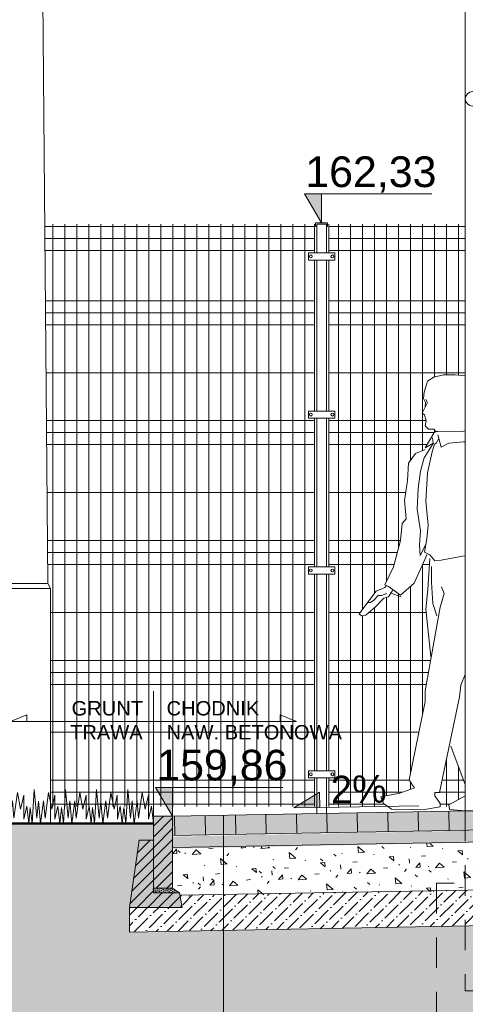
# Model space of a CAD drawing. Header units: millimetres. Extents: x 1962 to 3194, y -795 to -219.
# Tile 207 of 256: x 2598.47 to 2600.32, y -476.7 to -472.59. Entities that reach past the tile are written whole.
import ezdxf

# ---------------------------------------------------------------- set-up
doc = ezdxf.new("R2010")
doc.units = ezdxf.units.MM
doc.linetypes.add('HIDDEN', pattern=[9.524999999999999, 6.35, -3.175])
for name, color, linetype, lineweight in [('A_elewacje kolorystyka', 252, 'Continuous', 9), ('A_flagi przekrojowe', 92, 'Continuous', 9), ('A_hatch nawierzchnia', 253, 'Continuous', 9), ('A_hatch przekroje', 125, 'Continuous', 9), ('A_hidden', 137, 'HIDDEN', 9), ('A_koty wysokośc.', 53, 'Continuous', 9), ('A_latarnie', 22, 'Continuous', 9), ('A_ludzie', 53, 'Continuous', 9), ('A_ogrodzenie 2_4m', 45, 'Continuous', 9), ('A_przekrojowe', 42, 'Continuous', 9), ('A_widok', 142, 'Continuous', 9)]:
    doc.layers.add(name, color=color, linetype=linetype, lineweight=lineweight)
doc.styles.get("Standard").update_dxf_attribs({"font": 'arial.ttf'})
pattern_1 = [(45.00000000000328, (-128.0692767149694, 0.6100000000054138), (-0.02245064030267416, 0.02245064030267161), [])]

# ---------------------------------------------------------------- blocks, each defined once
blk = doc.blocks.new('zw$498B')
at = {"layer": 'A_latarnie'}
for p, q in [((0.08000000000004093, 0.9999999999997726), (0.04999999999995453, 4.5)), ((-0.08000000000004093, 1.000000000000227), (0.07999999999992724, 1.000000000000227)), ((0.08000000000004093, 0.9999999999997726), (0.0900000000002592, 0.9799999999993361)), ((-0.09000000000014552, 0.9799999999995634), (0.09000000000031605, 0.9799999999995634)), ((0.0900000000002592, 0.9799999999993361), (0.0900000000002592, -2.273736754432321e-13)), ((-0.08999999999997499, 0), (0.0900000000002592, 0))]:
    blk.add_line(p, q, dxfattribs=at)
blk = doc.blocks.new('zw$CA91')
at = {"layer": 'A_koty wysokośc.'}
h = blk.add_hatch(color=256, dxfattribs=at)
h.dxf.hatch_style = 1
h.paths.add_polyline_path([(-0.4476400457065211, 0.7528491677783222), (0, -1.13686837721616e-13), (0, 0.7528491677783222)])
blk.add_lwpolyline([(2.873696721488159, 0.7528491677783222), (-0.4476400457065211, 0.7528491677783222), (0, -1.13686837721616e-13), (0, 0.7528491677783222)], dxfattribs=at)
blk = doc.blocks.new('zw$572')
at = {"layer": 'A_koty wysokośc.'}
h = blk.add_hatch(color=256, dxfattribs=at)
h.dxf.hatch_style = 1
h.paths.add_polyline_path([(0.120455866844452, 0.07162240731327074), (5.684341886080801e-14, 0), (0.120455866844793, 2.273736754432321e-13)])
blk.add_line((0.120455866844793, 0), (0.5784937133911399, -1.13686837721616e-12), dxfattribs=at)
blk.add_lwpolyline([(0.1204558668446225, -2.273736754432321e-13), (0.1204558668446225, 0.07162240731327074), (5.684341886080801e-14, 0), (0.120455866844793, 0)], close=True, dxfattribs=at)
blk = doc.blocks.new('zw$5246')
at = {"layer": 'A_ogrodzenie 2_4m'}
blk.add_lwpolyline([(-0.09500000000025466, 0.01500000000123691), (0.01500000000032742, 0.01500000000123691), (0.01500000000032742, -0.01499999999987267), (-0.09500000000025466, -0.01499999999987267), (-0.09500000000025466, 0.01500000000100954)], dxfattribs=at)
for centre in [(-0.08500000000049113, 6.821210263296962e-13), (0.004999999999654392, -2.273736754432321e-13)]:
    blk.add_circle(centre, 0.006000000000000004, dxfattribs=at)
blk = doc.blocks.new('zw$607D')
at = {"layer": 'A_hatch nawierzchnia'}
h = blk.add_hatch(color=253, dxfattribs=at)
h.dxf.hatch_style = 2
h.paths.add_polyline_path([(-127.969276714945, 0.2999999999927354), (-125.7292767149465, 0.3399999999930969), (-125.7292767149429, 0.2599680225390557), (-127.9692767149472, 0.2199676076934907)])
at = {"layer": 'A_hatch przekroje'}
h = blk.add_hatch(dxfattribs=at)
h.set_pattern_fill('EARTH2', color=256, scale=0.02999999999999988, angle=69.9781941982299, style=2)
h.set_pattern_definition([(224.9999999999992, (-78.46927671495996, 4.508262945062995), (1.110223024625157e-16, -1.077630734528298), [0.3428999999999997, -0.4190999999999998]), (224.9999999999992, (-78.22680979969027, 4.265796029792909), (1.110223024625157e-16, -1.077630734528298), [0.3428999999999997, -0.4190999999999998]), (224.9999999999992, (-78.28607949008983, 4.325065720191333), (1.110223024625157e-16, -1.077630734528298), [0.3505199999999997, -0.4114799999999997]), (224.9999999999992, (-78.3453491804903, 4.3843354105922), (1.110223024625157e-16, -1.077630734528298), [0.3505199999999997, -0.4114799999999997]), (224.9999999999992, (-78.4046188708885, 4.44360510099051), (1.110223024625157e-16, -1.077630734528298), [0.3505199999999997, -0.4114799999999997]), (224.9999999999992, (-78.40461887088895, 4.982420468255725), (1.110223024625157e-16, -1.077630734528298), [0.3428999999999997, -0.4190999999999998]), (224.9999999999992, (-78.3453491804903, 4.923150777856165), (1.110223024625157e-16, -1.077630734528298), [0.3428999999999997, -0.4190999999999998]), (224.9999999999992, (-78.28607949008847, 4.863881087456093), (1.110223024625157e-16, -1.077630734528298), [0.3428999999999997, -0.4190999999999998]), (224.9999999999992, (-78.22680979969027, 4.804611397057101), (1.110223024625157e-16, -1.077630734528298), [0.3428999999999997, -0.4190999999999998]), (224.9999999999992, (-78.46927671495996, 5.047078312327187), (1.110223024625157e-16, -1.077630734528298), [0.3428999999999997, -0.4190999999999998]), (314.9999999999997, (-78.98653946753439, 4.529815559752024), (1.077630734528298, 0), [0.3428999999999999, -0.4191]), (314.9999999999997, (-78.7386843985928, 4.777670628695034), (1.077630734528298, 0), [0.3428999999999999, -0.4191]), (314.9999999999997, (-78.80334224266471, 4.713012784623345), (1.077630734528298, 0), [0.3428999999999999, -0.4191]), (314.9999999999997, (-78.862611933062, 4.653743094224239), (1.077630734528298, 0), [0.3428999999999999, -0.4191]), (314.9999999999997, (-78.92188162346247, 4.594473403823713), (1.077630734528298, 0), [0.3428999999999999, -0.4191]), (314.9999999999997, (-78.38306625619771, 4.594473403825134), (1.077630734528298, 0), [0.3505199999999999, -0.4114799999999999]), (314.9999999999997, (-78.32379656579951, 4.653743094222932), (1.077630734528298, 0), [0.3505199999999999, -0.4114799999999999]), (314.9999999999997, (-78.2645268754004, 4.713012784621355), (1.077630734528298, 0), [0.3505199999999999, -0.4114799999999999]), (314.9999999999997, (-78.19986903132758, 4.777670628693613), (1.077630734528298, 0), [0.3428999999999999, -0.4191]), (314.9999999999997, (-78.44233594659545, 4.535203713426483), (1.077630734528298, 0), [0.3428999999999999, -0.4191])])
h.paths.add_polyline_path([(-131.3806031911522, -0.9503398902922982), (-128.5486303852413, -0.9503398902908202), (-128.1694891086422, -0.6712804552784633), (-127.4013190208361, -0.6605755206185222), (-127.1192767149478, -0.9285157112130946), (-126.319276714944, -0.9285157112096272), (-125.791423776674, -0.5400000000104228), (-24.02824062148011, -0.540000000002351), (-23.61927671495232, -0.9285157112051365), (-22.81927671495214, -0.9285157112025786), (-22.47386680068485, -0.6742835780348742), (-5.389276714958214, -1.010269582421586), (-4.884194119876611, -0.5000000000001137), (-0.6149270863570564, -0.5000000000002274), (-0.1200096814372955, -2.273736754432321e-13), (-5.989276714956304, -2.273736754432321e-13), (-5.989276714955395, 0.02000000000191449), (-6.069276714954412, 0.02000000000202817), (-6.06927671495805, -0.02999999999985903), (-6.269276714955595, -0.02999999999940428), (-6.269276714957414, -0.1100158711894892), (-6.069276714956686, -0.1100158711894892), (-6.06927671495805, -0.1600257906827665), (-6.069276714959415, -0.2799999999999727), (-6.097776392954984, -0.2994977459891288), (-6.109276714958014, -0.3600000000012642), (-5.88927671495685, -0.3599999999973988), (-5.889276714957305, -0.500339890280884), (-6.258472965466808, -0.5003398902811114), (-24.36927671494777, -0.1369117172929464), (-24.36927671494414, -0.0400000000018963), (-24.10927671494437, -0.04000000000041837), (-24.10927671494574, 0.08999999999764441), (-24.20927671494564, 0.2400000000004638), (-24.20927671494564, 0.3400000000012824), (-24.26927671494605, 0.3399999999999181), (-24.26927671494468, 0.2399999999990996), (-24.36927671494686, 0.08999999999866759), (-24.36927671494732, 0.04732694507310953), (-26.82546349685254, -0.004021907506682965), (-26.82546349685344, -0.264021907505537), (-27.08546349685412, -0.2640219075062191), (-27.08546349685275, -0.004021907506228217), (-30.31190922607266, 0.06342991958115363), (-33.53835495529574, -0.004021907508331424), (-33.53835495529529, -0.2640219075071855), (-33.79835495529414, -0.2640219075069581), (-33.79835495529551, -0.00402190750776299), (-35.9183549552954, 0.04029864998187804), (-38.03835495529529, -0.004021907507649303), (-38.03835495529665, -0.2640219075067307), (-38.29835495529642, -0.2640219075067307), (-38.29835495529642, -0.004021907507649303), (-40.41835495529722, 0.04029864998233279), (-42.53835495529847, -0.004021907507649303), (-42.53835495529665, -0.2640219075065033), (-42.79835495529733, -0.2640219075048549), (-42.79835495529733, -0.004021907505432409), (-44.91835495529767, 0.04029864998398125), (-47.03835495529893, -0.004021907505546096), (-47.03835495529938, -0.2640219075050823), (-47.29835495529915, -0.2640219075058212), (-47.29835495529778, -0.004021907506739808), (-49.41835495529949, 0.0402986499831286), (-51.53835495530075, -0.004021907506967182), (-51.53835495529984, -0.2640219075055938), (-51.79835495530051, -0.2640219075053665), (-51.79835495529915, -0.004021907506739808), (-53.9183549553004, 0.04029864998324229), (-56.03835495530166, -0.004021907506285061), (-56.03835495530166, -0.2640219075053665), (-56.29835495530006, -0.2640219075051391), (-56.29835495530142, -0.004021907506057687), (-58.41835495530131, 0.04029864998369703), (-60.53835495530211, -0.004021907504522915), (-60.53835495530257, -0.2640219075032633), (-60.79835495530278, -0.264021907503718), (-60.79835495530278, -0.004021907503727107), (-62.91835495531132, 0.04029864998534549), (-65.03835495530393, -0.004021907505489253), (-65.03835495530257, -0.264021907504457), (-65.29835495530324, -0.2640219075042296), (-65.29835495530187, -0.004021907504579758), (-67.41835495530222, 0.04029864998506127), (-69.53835495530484, -0.00402190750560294), (-69.53835495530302, -0.2640219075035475), (-69.79835495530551, -0.2640219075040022), (-69.79835495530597, -0.004021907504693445), (-71.9183549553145, 0.04029864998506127), (-74.03835495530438, -0.004021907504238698), (-74.0383549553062, -0.2640219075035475), (-74.29835495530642, -0.2640219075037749), (-74.29835495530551, -0.004021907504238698), (-76.4183549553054, 0.04029864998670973), (-78.53835495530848, -0.004021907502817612), (-78.5383549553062, -0.2640219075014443), (-78.79835495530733, -0.2640219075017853), (-78.7983549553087, -0.004021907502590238), (-80.91835495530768, 0.04029864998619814), (-83.03835495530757, -0.004021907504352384), (-83.03835495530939, -0.2640219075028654), (-83.2983549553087, -0.2640219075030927), (-83.2983549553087, -0.004021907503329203), (-85.41835495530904, 0.0402986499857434), (-87.53835495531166, -0.00402190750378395), (-87.53835495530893, -0.2640219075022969), (-87.79835495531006, -0.2640219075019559), (-87.79835495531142, -0.004021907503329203), (-89.91835495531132, 0.04029864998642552), (-92.0383549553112, -0.004021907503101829), (-92.03835495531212, -0.2640219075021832), (-92.2983549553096, -0.26402190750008), (-92.29835495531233, -0.00402190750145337), (-94.4183549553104, 0.04029864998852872), (-96.53835495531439, -0.004021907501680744), (-96.53835495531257, -0.2640219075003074), (-96.79835495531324, -0.2640219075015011), (-96.79835495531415, -0.004021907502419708), (-98.91835495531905, 0.04029864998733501), (-101.0383549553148, -0.004021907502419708), (-101.0383549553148, -0.2640219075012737), (-101.2983549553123, -0.2640219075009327), (-101.2983549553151, -0.004021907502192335), (-103.418354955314, 0.04029864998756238), (-105.5383549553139, -0.004021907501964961), (-105.5383549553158, -0.2640219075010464), (-105.7983549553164, -0.264021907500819), (-105.7983549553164, -0.004021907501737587), (-107.9183549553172, 0.04029864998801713), (-110.0383549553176, -0.004021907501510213), (-110.0383549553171, -0.2640219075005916), (-110.298354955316, -0.2640219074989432), (-110.2983549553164, -0.004021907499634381), (-112.4183549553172, 0.04029864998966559), (-114.5383549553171, -0.004021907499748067), (-114.5383549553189, -0.2640219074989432), (-114.7983549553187, -0.2640219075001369), (-114.7983549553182, -0.004021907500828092), (-116.9183549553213, 0.040298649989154), (-119.0383549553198, -0.004021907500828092), (-119.0383549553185, -0.2640219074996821), (-119.2983549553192, -0.2640219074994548), (-119.2983549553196, -0.004021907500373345), (-121.41835495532, 0.040298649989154), (-123.5383549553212, -0.004021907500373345), (-123.5383549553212, -0.2640219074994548), (-123.798354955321, -0.2640219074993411), (-123.7983549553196, -0.004021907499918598), (-125.5692767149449, 0.03300084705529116), (-125.5692767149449, 0.08999999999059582), (-125.6692767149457, 0.2399999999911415), (-125.6692767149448, 0.3399999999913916), (-125.7292767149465, 0.3399999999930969), (-125.7292767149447, 0.2399999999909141), (-125.829276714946, 0.08999999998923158), (-125.8292767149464, 0.03843638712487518), (-125.8292767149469, -0.04000000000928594), (-125.5692767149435, -0.04000000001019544), (-125.5692767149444, -0.1369117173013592), (-128.1492767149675, -0.1829086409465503), (-128.1492767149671, -0.08000000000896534), (-127.9292767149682, -0.08000000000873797), (-127.9407770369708, -0.01949774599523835), (-127.96927671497, -7.44648787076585e-12), (-127.9692767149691, 0.2999999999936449), (-128.0492767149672, 0.2999999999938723), (-128.0492767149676, 0.2699999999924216), (-132.6492767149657, 0.2699999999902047)])
h.paths.add_polyline_path([(-128.1492767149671, -0.08000000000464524), (-128.1092767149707, 0.1999999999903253), (-128.0492767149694, 0.1999999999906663), (-128.0492767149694, -8.58335624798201e-12), (-128.0492767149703, -0.01949774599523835), (-127.9407770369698, -0.01949774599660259), (-127.9292767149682, -0.08000000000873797)], flags=16)
h = blk.add_hatch(dxfattribs=at)
h.set_pattern_fill('LINE', color=256, scale=0.03999999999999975, angle=66.02180580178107, style=2)
h.set_pattern_definition([(91.00000000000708, (13.51052468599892, -3.115186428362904), (0.1269806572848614, 0.002216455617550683), [])])
h.paths.add_polyline_path([(-127.969276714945, 0.2999999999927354), (-125.7292767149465, 0.3399999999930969), (-125.7292767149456, 0.2947696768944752), (-125.7292767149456, 0.2599680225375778), (-127.9692767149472, 0.2199676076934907)])
h = blk.add_hatch(dxfattribs=at)
h.set_pattern_fill('LINE', color=256, scale=0.009999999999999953, angle=339.978194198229, style=2)
h.set_pattern_definition(pattern_1)
h.paths.add_polyline_path([(-127.9692767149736, -7.673861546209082e-12), (-128.0492767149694, -8.58335624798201e-12), (-128.0492767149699, 0.1999999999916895), (-128.0492767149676, 0.279999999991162), (-128.0492767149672, 0.2999999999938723), (-127.9692767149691, 0.2999999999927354), (-127.9692767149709, 0.2499999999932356)])
h = blk.add_hatch(dxfattribs=at)
h.set_pattern_fill('CONC', color=256, scale=0.004999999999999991, angle=294.978194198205, style=2)
h.set_pattern_definition([(319.9563883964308, (13.55059573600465, -3.255033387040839), (-0.08170805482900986, -0.09722547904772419), [0, -0.126999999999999]), (319.9563883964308, (13.58016580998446, -3.22182154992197), (-0.08170805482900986, -0.09722547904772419), [0, -0.126999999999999]), (319.9563883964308, (13.53896022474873, -3.276774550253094), (-0.08170805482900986, -0.09722547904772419), [0, -0.126999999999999]), (341.7577883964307, (13.5137324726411, -3.204146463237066), (0.3733845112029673, -0.1478987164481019), [0.01367828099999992, -0.6702376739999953]), (103.086488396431, (13.52672334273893, -3.208428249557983), (0.1282603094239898, -0.4395751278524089), [0.006349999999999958, -0.6286499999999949]), (189.3550883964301, (13.52528556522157, -3.202243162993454), (0.9763756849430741, 0.1748124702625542), [0.01170876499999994, -1.159173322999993]), (113.391288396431, (13.50300612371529, -3.163612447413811), (-0.01551723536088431, 0.178933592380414), [0.002839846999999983, -0.2811407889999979]), (353.6464883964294, (13.501878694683, -3.161006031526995), (0.2761590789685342, -0.06619046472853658), [0.004579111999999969, -0.4533259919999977]), (211.52148839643, (13.50642962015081, -3.161512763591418), (-0.2606414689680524, -0.1127430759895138), [0.00401612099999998, -0.3975931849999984]), (94.95638839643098, (13.57340123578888, -3.206183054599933), (0.08170808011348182, 0.09722550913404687), [0.005388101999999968, -0.1742169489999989]), (319.9563883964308, (13.57293571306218, -3.200815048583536), (0.01551742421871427, -0.1789335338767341), [0.007619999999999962, -0.1193799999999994]), (184.9563883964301, (13.57876924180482, -3.205717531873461), (-0.09722550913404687, 0.08170808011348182), [0.005388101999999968, -0.1742169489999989]), (68.39128839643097, (13.50944102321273, -3.258602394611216), (-0.06619082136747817, -0.2761589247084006), [0.004016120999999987, -0.3975931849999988]), (319.9563883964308, (13.51092001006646, -3.254868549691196), (0.01551742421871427, -0.1789335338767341), [0.006349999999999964, -0.1206499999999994]), (176.826288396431, (13.51578128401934, -3.258953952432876), (-0.4550925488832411, 0.0506731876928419), [0.006349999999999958, -0.6286499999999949]), (106.266288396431, (13.45709443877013, -3.2162693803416), (0.1127427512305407, -0.2606416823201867), [0.00457911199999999, -0.453325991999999]), (338.3912883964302, (13.4558118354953, -3.211873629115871), (-0.2761589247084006, 0.06619082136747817), [0.008032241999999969, -0.3935770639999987]), (193.0864883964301, (13.46327952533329, -3.214831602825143), (0.4395751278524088, 0.1282603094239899), [0.006349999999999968, -0.6286499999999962]), (319.9563883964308, (13.48855814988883, -3.236075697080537), (-0.08170805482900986, -0.09722547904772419), [0, -0.126999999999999]), (319.9563883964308, (13.48355136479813, -3.188735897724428), (-0.08170805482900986, -0.09722547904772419), [0, -0.126999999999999]), (319.9563883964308, (13.54100647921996, -3.175640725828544), (-0.08170805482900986, -0.09722547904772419), [0, -0.126999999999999]), (319.9563883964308, (13.54192786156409, -3.227841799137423), (-0.08170805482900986, -0.09722547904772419), [0, -0.126999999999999]), (319.9563883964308, (13.49984210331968, -3.220674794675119), (-0.08170805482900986, -0.09722547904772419), [0, -0.126999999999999]), (319.9563883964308, (13.4760012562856, -3.205615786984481), (-0.08170805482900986, -0.09722547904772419), [0, -0.126999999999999]), (319.9563883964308, (13.48965403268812, -3.207135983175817), (-0.08170805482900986, -0.09722547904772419), [0, -0.126999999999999]), (319.9563883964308, (13.50537494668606, -3.180533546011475), (-0.08170805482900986, -0.09722547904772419), [0, -0.126999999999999]), (319.9563883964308, (13.4787725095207, -3.164812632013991), (-0.08170805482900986, -0.09722547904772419), [0, -0.126999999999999]), (319.9563883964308, (13.46095191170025, -3.187991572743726), (-0.08170805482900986, -0.09722547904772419), [0, -0.126999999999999]), (319.9563883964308, (13.4400593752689, -3.206929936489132), (-0.08170805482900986, -0.09722547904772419), [0, -0.126999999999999]), (319.9563883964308, (13.46693095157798, -3.236148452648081), (-0.08170805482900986, -0.09722547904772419), [0, -0.126999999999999]), (319.9563883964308, (13.48505223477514, -3.258013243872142), (-0.08170805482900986, -0.09722547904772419), [0, -0.126999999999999]), (319.9563883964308, (13.52234947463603, -3.282722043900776), (-0.08170805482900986, -0.09722547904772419), [0, -0.126999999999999]), (319.9563883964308, (13.52434485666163, -3.232972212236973), (-0.08170805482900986, -0.09722547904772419), [0, -0.126999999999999]), (319.9563883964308, (13.49991485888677, -3.242301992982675), (-0.08170805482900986, -0.09722547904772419), [0, -0.126999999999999]), (319.9563883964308, (13.54691276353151, -3.202170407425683), (-0.08170805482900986, -0.09722547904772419), [0, -0.126999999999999]), (319.9563883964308, (13.52183052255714, -3.172796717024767), (-0.08170805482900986, -0.09722547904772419), [0, -0.126999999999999]), (319.9563883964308, (13.56897393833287, -3.175919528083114), (-0.08170805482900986, -0.09722547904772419), [0, -0.126999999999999]), (319.9563883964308, (13.53198704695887, -3.154789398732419), (-0.08170805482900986, -0.09722547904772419), [0, -0.126999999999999]), (319.9563883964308, (13.50332613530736, -3.125726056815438), (-0.08170805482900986, -0.09722547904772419), [0, -0.126999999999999]), (319.9563883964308, (13.51907859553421, -3.130669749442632), (-0.08170805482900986, -0.09722547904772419), [0, -0.126999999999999]), (319.9563883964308, (13.50861172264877, -3.145098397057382), (-0.08170805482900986, -0.09722547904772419), [0, -0.126999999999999]), (319.9563883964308, (13.58682608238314, -3.184286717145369), (-0.08170805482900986, -0.09722547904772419), [0, -0.126999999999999]), (319.9563883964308, (13.56499283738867, -3.233954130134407), (-0.08170805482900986, -0.09722547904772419), [0, -0.126999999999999]), (319.9563883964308, (13.53561914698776, -3.2590363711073), (-0.08170805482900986, -0.09722547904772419), [0, -0.126999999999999]), (319.9563883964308, (13.54972522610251, -3.151448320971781), (-0.08170805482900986, -0.09722547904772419), [0, -0.126999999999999])])
h.paths.add_polyline_path([(-127.969276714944, 0.215018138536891), (-125.7292767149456, 0.2599680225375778), (-125.7292767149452, 0.2399999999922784), (-125.7495830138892, 0.2095405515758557), (-127.9692767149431, 0.1649981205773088)])
h = blk.add_hatch(dxfattribs=at)
h.set_pattern_fill('CONCRE', color=256, scale=0.007999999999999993, angle=294.9781941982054, style=2)
h.set_pattern_definition([(319.9563883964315, (13.51052468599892, -3.115186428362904), (0.02482787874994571, -0.2862936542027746), [0.02539999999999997, -0.1777999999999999]), (229.9563883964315, (13.51052468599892, -3.115186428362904), (-0.2862936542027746, -0.02482787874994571), [0.02539999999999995, -0.1777999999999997]), (184.9563883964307, (13.52996978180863, -3.1315280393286), (-0.1555607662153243, 0.1307328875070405), [0.0359210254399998, -0.2514471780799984]), (319.9563883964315, (13.45643253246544, -3.219030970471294), (0.02482787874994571, -0.2862936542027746), [0.02539999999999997, -0.1777999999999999]), (274.9563883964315, (13.47432588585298, -3.217479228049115), (-0.1307328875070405, -0.1555607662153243), [0.01796050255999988, -0.2694076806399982]), (184.9563883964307, (13.47432588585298, -3.217479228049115), (-0.1555607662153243, 0.1307328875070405), [0.0179605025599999, -0.2694076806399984]), (319.9563883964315, (13.48208459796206, -3.306945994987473), (0.02482787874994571, -0.2862936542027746), [0.03592102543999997, -0.1672789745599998]), (274.9563883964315, (13.48208459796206, -3.306945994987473), (-0.1307328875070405, -0.1555607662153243), [0.02539999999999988, -0.2619682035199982]), (184.9563883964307, (13.50958411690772, -3.330056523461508), (-0.1555607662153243, 0.1307328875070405), [0.02539999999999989, -0.2619682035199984]), (229.9563883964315, (13.58478949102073, -3.243955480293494), (-0.2862936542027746, -0.02482787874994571), [0.02539999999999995, -0.1777999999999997]), (274.9563883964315, (13.58478949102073, -3.243955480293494), (-0.1307328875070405, -0.1555607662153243), [0.01796050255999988, -0.2694076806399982]), (184.9563883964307, (13.58634123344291, -3.26184883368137), (-0.1555607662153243, 0.1307328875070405), [0.0179605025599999, -0.2694076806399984]), (319.9563883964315, (13.49728655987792, -3.170418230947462), (0.02482787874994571, -0.2862936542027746), [0.01269999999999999, -0.1701799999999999]), (319.9563883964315, (13.5812739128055, -3.307358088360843), (0.02482787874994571, -0.2862936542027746), [0.01269999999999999, -0.1701799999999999]), (229.9563883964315, (13.51631956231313, -3.285949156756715), (-0.2862936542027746, -0.02482787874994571), [0.01269999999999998, -0.1701799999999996]), (184.9563883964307, (13.60930190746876, -3.214787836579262), (-0.1555607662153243, 0.1307328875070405), [0.0179605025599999, -0.2694076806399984]), (184.9563883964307, (13.4513652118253, -3.264540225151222), (-0.1555607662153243, 0.1307328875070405), [0.0179605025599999, -0.2694076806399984]), (274.9563883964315, (13.54054706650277, -3.227510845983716), (-0.1307328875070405, -0.1555607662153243), [0.01796050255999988, -0.2694076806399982]), (229.9563883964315, (13.54765708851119, -3.179570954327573), (-0.2862936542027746, -0.02482787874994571), [0.003174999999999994, -0.2000249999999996]), (229.9563883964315, (13.49979606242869, -3.251326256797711), (-0.2862936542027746, -0.02482787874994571), [0.003174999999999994, -0.2000249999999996]), (229.9563883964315, (13.55024545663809, -3.339344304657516), (-0.2862936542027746, -0.02482787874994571), [0.003174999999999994, -0.2000249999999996]), (229.9563883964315, (13.62212794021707, -3.258745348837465), (-0.2862936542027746, -0.02482787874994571), [0.003174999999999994, -0.2000249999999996])])
h.paths.add_polyline_path([(-127.9692767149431, 0.1649981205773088), (-125.7495830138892, 0.2095405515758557), (-125.829276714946, 0.08999999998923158), (-125.8292767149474, 0.007901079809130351), (-127.969276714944, -0.03504214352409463)])
h = blk.add_hatch(dxfattribs=at)
h.set_pattern_fill('LINE', color=256, scale=0.009999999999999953, angle=339.978194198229, style=2)
h.set_pattern_definition(pattern_1)
h.paths.add_polyline_path([(-128.0492767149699, 0.1999999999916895), (-128.1092767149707, 0.1999999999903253), (-128.149276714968, -0.08000000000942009), (-127.9292767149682, -0.08000000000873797), (-127.9407770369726, -0.01949774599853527), (-128.0492767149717, -0.01949774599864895), (-128.0492767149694, -8.58335624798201e-12)])
h = blk.add_hatch(dxfattribs=at)
h.set_pattern_fill('ANSI36', color=256, scale=0.01, angle=24.97819419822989, style=2)
h.set_pattern_definition([(45.00000000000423, (-163.4490781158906, -3.115186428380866), (0.01683798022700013, 0.06173926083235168), [0.079375, -0.015875, 0, -0.015875])])
h.paths.add_polyline_path([(-128.1492767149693, -0.1829086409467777), (-125.5692767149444, -0.1369117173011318), (-125.5692767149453, -0.04000000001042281), (-125.8292767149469, -0.04000000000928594), (-125.829276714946, 0.007901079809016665), (-127.938882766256, -0.02946334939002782), (-127.9292767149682, -0.08000000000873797), (-128.1492767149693, -0.08000000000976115)])
h = blk.add_hatch(dxfattribs=at)
h.set_pattern_fill('DOTS', color=256, scale=0.004999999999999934, angle=339.9781941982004, style=2)
h.set_pattern_definition([(274.9563883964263, (-122.3692767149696, 0.4900000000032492), (-0.007564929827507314, -0.004639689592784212), [0, -0.007937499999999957])])
h.paths.add_polyline_path([(-127.9407770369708, -0.01949774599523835), (-128.0492767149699, -0.01949774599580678), (-128.0492767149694, -5.74118530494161e-12), (-127.9692767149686, -6.764366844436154e-12)])
at = {"layer": 'A_flagi przekrojowe'}
for p, q in [((-128.0492767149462, 0.2699999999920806), (-128.0492767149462, 0.8216193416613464)), ((-127.7570108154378, 0.3037904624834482), (-127.7570108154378, -3.796104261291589))]:
    blk.add_line(p, q, dxfattribs=at)
for points in [[(-128.0492767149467, 0.6948085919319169), (-128.6457436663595, 0.6948085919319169), (-128.5770285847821, 0.7227260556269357), (-128.5770285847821, 0.6948085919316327)], [(-128.0492767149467, 0.6948085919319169), (-127.4528097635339, 0.6948085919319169), (-127.52152484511, 0.7227260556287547), (-127.52152484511, 0.6948085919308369)]]:
    blk.add_lwpolyline(points, dxfattribs=at)
at = {"layer": 'A_hatch przekroje'}
blk.add_line((-126.689276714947, 0.3223214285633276), (-126.7492767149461, 0.3223214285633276), dxfattribs=at)
at = {"layer": 'A_hidden', "ltscale": 0.02}
blk.add_lwpolyline([(-126.7492767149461, 0.3223214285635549), (-126.7492767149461, -0.4285157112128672), (-126.689276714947, -0.4285157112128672), (-126.689276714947, 0.3223214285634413)], dxfattribs=at)
blk.add_lwpolyline([(-126.869276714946, -0.6785157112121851), (-126.5692767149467, -0.6785157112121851), (-126.5692767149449, 0.02148428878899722), (-126.8692767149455, 0.02148428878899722)], close=True, dxfattribs=at)
at = {"layer": 'A_ludzie', "linetype": 'ByBlock'}
for p, q in [((-126.8806086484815, 2.131552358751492), (-126.8398970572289, 2.141123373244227)), ((-126.8398970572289, 2.141123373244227), (-126.7920010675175, 2.141123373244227)), ((-126.7920010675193, 2.141123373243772), (-126.7492767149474, 2.137242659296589)), ((-126.921320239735, 2.069340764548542), (-126.9069514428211, 2.114803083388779)), ((-126.9069514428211, 2.114803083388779), (-126.8806086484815, 2.131552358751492)), ((-126.92371503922, 2.043020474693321), (-126.921320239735, 2.069340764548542)), ((-126.928504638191, 1.980808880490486), (-126.9069514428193, 2.026271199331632)), ((-126.9151192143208, 2.02542737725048), (-126.92371503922, 2.043020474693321)), ((-126.9165306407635, 2.00952192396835), (-126.9151192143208, 2.02542737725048)), ((-126.9069514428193, 2.026271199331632), (-126.914135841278, 2.038234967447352)), ((-126.9189254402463, 1.973630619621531), (-126.928504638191, 1.980808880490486)), ((-126.9117410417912, 1.94970308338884), (-126.9189254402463, 1.973630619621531)), ((-126.9165306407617, 1.928168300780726), (-126.9117410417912, 1.94970308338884)), ((-126.9021618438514, 1.913811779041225), (-126.9165306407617, 1.928168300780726)), ((-126.8806086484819, 1.897062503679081), (-126.916530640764, 1.837243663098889)), ((-126.8806086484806, 1.913811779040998), (-126.9021618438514, 1.913811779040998)), ((-126.8710294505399, 1.901848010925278), (-126.8806086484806, 1.913811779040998)), ((-126.8638450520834, 1.904240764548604), (-126.868634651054, 1.904240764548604)), ((-126.8207386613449, 1.906633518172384), (-126.8638450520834, 1.904240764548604)), ((-126.8590554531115, 1.875527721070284), (-126.8633268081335, 1.891243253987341)), ((-126.7632634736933, 1.904240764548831), (-126.8207386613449, 1.906633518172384)), ((-126.7492767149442, 1.907035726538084), (-126.7632634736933, 1.904240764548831)), ((-126.8834777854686, 1.855148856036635), (-126.9213202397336, 1.794174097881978)), ((-126.916530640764, 1.837243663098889), (-126.8830034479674, 1.856385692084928)), ((-126.8877930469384, 1.820494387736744), (-126.8777395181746, 1.852178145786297)), ((-126.8830034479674, 1.856385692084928), (-126.8853982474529, 1.87792047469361)), ((-126.8777395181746, 1.852178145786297), (-126.8710294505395, 1.856385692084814)), ((-126.8710294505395, 1.856385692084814), (-126.8590554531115, 1.875527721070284)), ((-126.8590554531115, 1.875527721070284), (-126.8494762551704, 1.839636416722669)), ((-126.8494762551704, 1.839636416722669), (-126.8183438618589, 1.856385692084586)), ((-126.8183438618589, 1.856385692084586), (-126.7560790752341, 1.861171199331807)), ((-126.7560790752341, 1.861171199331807), (-126.7492767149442, 1.861171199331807)), ((-126.9572422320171, 1.813316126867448), (-126.9859798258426, 1.772639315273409)), ((-126.9165306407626, 1.83006540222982), (-126.9572422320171, 1.813316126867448)), ((-126.9069514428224, 1.731962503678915), (-126.8877930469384, 1.820494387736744)), ((-126.9859798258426, 1.772639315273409), (-126.9907694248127, 1.70085670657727)), ((-126.9213202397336, 1.794174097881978), (-126.9356890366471, 1.739140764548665)), ((-126.9356890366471, 1.739140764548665), (-126.9452682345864, 1.667358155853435)), ((-126.9141358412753, 1.614717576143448), (-126.9069514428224, 1.731962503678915)), ((-126.9907694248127, 1.70085670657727), (-127.0027434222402, 1.617110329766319)), ((-126.9452682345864, 1.667358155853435), (-126.9500578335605, 1.581219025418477)), ((-127.0027434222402, 1.617110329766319), (-126.9955590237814, 1.540542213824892)), ((-126.9045566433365, 1.514221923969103), (-126.9141358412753, 1.614717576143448)), ((-126.9500578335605, 1.581219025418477), (-126.9356890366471, 1.490294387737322)), ((-127.0123226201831, 1.521400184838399), (-127.0195070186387, 1.449617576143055)), ((-126.9955590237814, 1.540542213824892), (-127.0123226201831, 1.521400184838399)), ((-126.9356890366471, 1.490294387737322), (-126.9404786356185, 1.430475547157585)), ((-126.9093462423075, 1.456795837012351), (-126.9045566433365, 1.514221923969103)), ((-127.0195070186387, 1.449617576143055), (-127.0482446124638, 1.339550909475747)), ((-126.918925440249, 1.401762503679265), (-126.9093462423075, 1.456795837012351)), ((-126.9404786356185, 1.430475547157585), (-126.9380838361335, 1.387405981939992)), ((-126.9380838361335, 1.387405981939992), (-126.9141358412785, 1.432868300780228)), ((-126.8973722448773, 1.389798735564), (-126.918925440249, 1.401762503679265)), ((-126.9620318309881, 1.272553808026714), (-126.916530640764, 1.373049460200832)), ((-126.916530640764, 1.373049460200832), (-126.909346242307, 1.392191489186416)), ((-126.8977902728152, 1.374767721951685), (-126.9060410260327, 1.245616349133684)), ((-126.87581904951, 1.36587119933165), (-126.8973722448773, 1.389798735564)), ((-126.8494762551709, 1.368263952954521), (-126.87581904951, 1.36587119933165)), ((-126.7608686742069, 1.385013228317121), (-126.8494762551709, 1.368263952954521)), ((-126.7492767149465, 1.385840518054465), (-126.7608686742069, 1.385013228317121)), ((-127.0482446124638, 1.339550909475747), (-127.0841666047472, 1.265375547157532)), ((-126.8895395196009, 1.275843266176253), (-126.8895395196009, 1.341792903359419)), ((-126.884039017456, 1.187910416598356), (-126.8895395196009, 1.275843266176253)), ((-127.1205477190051, 1.238184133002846), (-127.1811907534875, 1.159920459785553)), ((-127.0851726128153, 1.253331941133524), (-127.1205477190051, 1.238184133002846)), ((-127.0788556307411, 1.25964352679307), (-127.0851726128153, 1.253331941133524)), ((-127.0841666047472, 1.265375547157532), (-127.0697978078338, 1.258197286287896)), ((-127.0700118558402, 1.215462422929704), (-127.0535877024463, 1.238184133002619)), ((-127.0697978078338, 1.258197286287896), (-127.0195070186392, 1.222305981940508)), ((-127.0535877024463, 1.238184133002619), (-127.0510609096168, 1.245758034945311)), ((-127.0195070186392, 1.222305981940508), (-126.9620318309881, 1.272553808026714)), ((-126.9060410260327, 1.245616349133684), (-126.9142917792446, 1.163179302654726)), ((-126.8372847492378, 1.229128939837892), (-126.8482857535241, 1.256607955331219)), ((-127.1445522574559, 1.191478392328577), (-127.1533960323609, 1.191478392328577)), ((-127.1306548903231, 1.201576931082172), (-127.1445522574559, 1.191478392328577)), ((-127.1129673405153, 1.220511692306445), (-127.1306548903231, 1.201576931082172)), ((-127.121811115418, 1.175068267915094), (-127.0889628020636, 1.209150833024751)), ((-127.0990699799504, 1.220511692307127), (-127.1129673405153, 1.220511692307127)), ((-127.0763288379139, 1.229347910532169), (-127.0990699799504, 1.220511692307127)), ((-127.0889628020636, 1.209150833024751), (-127.0700118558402, 1.215462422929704)), ((-127.0628053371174, 1.231876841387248), (-127.0160510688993, 1.215389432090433)), ((-126.8537862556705, 1.171423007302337), (-126.8372847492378, 1.229128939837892)), ((-127.1811907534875, 1.159920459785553), (-127.1912979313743, 1.142248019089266)), ((-127.1635032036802, 1.138461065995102), (-127.121811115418, 1.175068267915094)), ((-126.9170420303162, 0.8224395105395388), (-126.8537862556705, 1.171423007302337)), ((-126.9142917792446, 1.163179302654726), (-126.8922897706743, 0.9653303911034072)), ((-126.8675375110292, 1.135700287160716), (-126.884039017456, 1.187910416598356)), ((-127.1912979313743, 1.142248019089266), (-127.1811907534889, 1.135936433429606)), ((-127.1811907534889, 1.135936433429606), (-127.1635032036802, 1.138461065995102)), ((-126.7492767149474, 0.8906281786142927), (-126.7685284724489, 0.8471706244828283)), ((-126.9170420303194, 0.778473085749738), (-126.9170420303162, 0.8224395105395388)), ((-126.7685284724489, 0.8471706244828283), (-126.7740289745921, 0.7977083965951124)), ((-126.7740289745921, 0.7977083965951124), (-126.8565365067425, 0.3992626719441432)), ((-126.9830480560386, 0.4514728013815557), (-126.9170420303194, 0.778473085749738)), ((-126.7492767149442, 0.4320176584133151), (-126.8097822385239, 0.5916157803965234)), ((-127.0215515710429, 0.3965147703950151), (-126.9610460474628, 0.4184979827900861)), ((-126.9692968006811, 0.4294895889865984), (-126.9830480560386, 0.4514728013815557)), ((-126.9610460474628, 0.4184979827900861), (-126.9692968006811, 0.4294895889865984)), ((-127.1009901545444, 0.3811477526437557), (-127.0215515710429, 0.3965147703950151)), ((-127.0899891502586, 0.3536687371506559), (-127.1009901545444, 0.3811477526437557)), ((-126.8565365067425, 0.3992626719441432), (-126.8757882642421, 0.3992626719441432)), ((-126.8757882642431, 0.3992626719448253), (-126.8757882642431, 0.3855231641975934)), ((-126.875788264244, 0.3855231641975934), (-126.8537862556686, 0.3525483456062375)), ((-126.8180329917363, 0.347052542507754), (-126.749276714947, 0.3848361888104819)), ((-127.0569861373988, 0.3289376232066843), (-127.0899891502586, 0.3536687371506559)), ((-126.9197922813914, 0.3278172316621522), (-127.0569861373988, 0.3289376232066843)), ((-126.8537862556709, 0.3388088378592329), (-126.9197922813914, 0.3278172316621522)), ((-126.8537862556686, 0.3525483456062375), (-126.8537862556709, 0.3388088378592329)), ((-126.8152827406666, 0.3278172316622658), (-126.8180329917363, 0.347052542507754)), ((-126.7492767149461, 0.3223214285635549), (-126.8152827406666, 0.3278172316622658))]:
    blk.add_line(p, q, dxfattribs=at)
at = {"layer": 'A_ogrodzenie 2_4m'}
for p, q in [((-128.5018265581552, 2.759999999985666), (-127.3781693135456, 2.759999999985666)), ((-128.4681693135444, 0.3399999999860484), (-128.4681693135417, 2.76999999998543)), ((-128.4181693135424, 0.3399999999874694), (-128.4181693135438, 2.769999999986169)), ((-128.3681693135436, 0.3399999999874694), (-128.3681693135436, 2.769999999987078)), ((-128.3181693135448, 0.3399999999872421), (-128.3181693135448, 2.769999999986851)), ((-128.2681693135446, 0.3399999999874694), (-128.2681693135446, 2.769999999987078)), ((-128.2181693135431, 0.3399999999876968), (-128.2181693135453, 2.769999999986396)), ((-128.1681693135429, 0.3399999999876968), (-128.1681693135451, 2.769999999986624)), ((-128.1181693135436, 0.3399999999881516), (-128.1181693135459, 2.769999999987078)), ((-128.068169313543, 0.3399999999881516), (-128.068169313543, 2.769999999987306)), ((-128.0181693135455, 0.3399999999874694), (-128.0181693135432, 2.769999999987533)), ((-127.9681693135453, 0.3399999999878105), (-127.9681693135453, 2.769999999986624)), ((-127.9181693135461, 0.3399999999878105), (-127.9181693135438, 2.769999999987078)), ((-127.8681693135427, 0.3399999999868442), (-127.8681693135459, 2.769999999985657)), ((-127.8181693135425, 0.3399999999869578), (-127.8181693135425, 2.769999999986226)), ((-127.7681693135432, 0.339999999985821), (-127.7681693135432, 2.769999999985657)), ((-127.7181693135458, 0.3399999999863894), (-127.7181693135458, 2.769999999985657)), ((-127.6681693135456, 0.3399999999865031), (-127.6681693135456, 2.769999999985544)), ((-127.6181693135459, 0.3399999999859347), (-127.6181693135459, 2.769999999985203)), ((-127.5681693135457, 0.3399999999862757), (-127.5681693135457, 2.769999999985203)), ((-127.5181693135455, 0.3399999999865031), (-127.5181693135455, 2.76999999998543)), ((-127.468169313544, 0.3399999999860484), (-127.4681693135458, 2.769999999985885)), ((-127.4181693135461, 0.339999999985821), (-127.4181693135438, 2.769999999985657)), ((-127.3781693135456, 2.649999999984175), (-127.3781693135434, 2.769999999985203)), ((-127.3181693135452, 2.649999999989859), (-127.3181693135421, 2.76999999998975)), ((-127.3181693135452, 2.759999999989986), (-126.7492767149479, 2.759999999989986)), ((-127.2781693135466, 0.3399999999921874), (-127.2781693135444, 2.769999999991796)), ((-127.2281693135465, 0.339999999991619), (-127.2281693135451, 2.769999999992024)), ((-127.1781693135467, 1.163819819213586), (-127.1781693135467, 2.769999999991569)), ((-127.1281693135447, 1.228347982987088), (-127.1281693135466, 2.769999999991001)), ((-127.0781693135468, 1.277759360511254), (-127.0781693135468, 2.769999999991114)), ((-127.0281693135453, 1.416440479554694), (-127.0281693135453, 2.769999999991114)), ((-126.9781693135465, 1.783694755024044), (-126.9781693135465, 2.769999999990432)), ((-126.928169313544, 1.825277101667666), (-126.9281693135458, 2.769999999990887)), ((-126.8781693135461, 2.132125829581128), (-126.8781693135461, 2.769999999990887)), ((-126.828169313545, 2.141123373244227), (-126.828169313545, 2.769999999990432)), ((-126.7781693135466, 2.139867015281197), (-126.7781693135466, 2.769999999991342)), ((-128.5013979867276, 2.709999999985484), (-127.3781693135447, 2.709999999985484)), ((-127.3181693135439, 2.709999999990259), (-126.7492767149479, 2.709999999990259)), ((-128.5009694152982, 2.65999999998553), (-127.3781693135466, 2.65999999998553)), ((-127.3181693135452, 2.659999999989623), (-126.7492767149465, 2.659999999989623)), ((-127.3781693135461, 1.989999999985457), (-127.3781693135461, 2.619999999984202)), ((-127.3181693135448, 1.989999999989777), (-127.3181693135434, 2.619999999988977)), ((-128.4991694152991, 2.449999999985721), (-127.3781693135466, 2.449999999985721)), ((-127.3181693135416, 2.449999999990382), (-126.7492767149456, 2.449999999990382)), ((-128.4987408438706, 2.399999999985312), (-127.3781693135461, 2.399999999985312)), ((-127.3181693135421, 2.399999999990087), (-126.7492767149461, 2.399999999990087)), ((-128.4983122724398, 2.349999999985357), (-127.3781693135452, 2.349999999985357)), ((-127.3181693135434, 2.349999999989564), (-126.7492767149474, 2.349999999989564)), ((-128.4965979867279, 2.149999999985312), (-127.3781693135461, 2.149999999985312)), ((-127.3181693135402, 2.149999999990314), (-126.7492767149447, 2.149999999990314)), ((-128.4948837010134, 1.949999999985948), (-127.3781693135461, 1.949999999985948)), ((-127.3781693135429, 1.339999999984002), (-127.3781693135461, 1.95999999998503)), ((-127.3181693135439, 1.339999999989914), (-127.3181693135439, 1.959999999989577)), ((-127.318169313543, 1.949999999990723), (-126.9118301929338, 1.949999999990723)), ((-128.4944551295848, 1.899999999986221), (-127.3781693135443, 1.899999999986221)), ((-127.3181693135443, 1.899999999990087), (-126.8781693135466, 1.899999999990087)), ((-126.8781693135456, 1.899999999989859), (-126.8781693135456, 1.910765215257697)), ((-128.4940265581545, 1.849999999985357), (-127.3781693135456, 1.849999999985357)), ((-127.3181693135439, 1.84999999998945), (-126.9088702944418, 1.84999999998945)), ((-128.4923122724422, 1.649999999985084), (-127.3781693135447, 1.649999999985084)), ((-127.3181693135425, 1.649999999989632), (-126.9980408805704, 1.649999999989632)), ((-128.4905979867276, 1.449999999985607), (-127.3781693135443, 1.449999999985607)), ((-127.3181693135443, 1.449999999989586), (-127.0194687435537, 1.449999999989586)), ((-128.4901694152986, 1.399999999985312), (-127.3781693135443, 1.399999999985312)), ((-127.3181693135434, 1.399999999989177), (-127.0324618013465, 1.399999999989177)), ((-128.4897408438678, 1.349999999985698), (-127.3781693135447, 1.349999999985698)), ((-127.3181693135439, 1.349999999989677), (-127.045516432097, 1.349999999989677)), ((-126.9281693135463, 0.723347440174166), (-126.9281693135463, 1.347343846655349)), ((-126.9269666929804, 1.349999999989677), (-126.8993725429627, 1.349999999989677)), ((-127.3781693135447, 0.4899999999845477), (-127.3781693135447, 1.309999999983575)), ((-127.318169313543, 0.4899999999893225), (-127.3181693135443, 1.309999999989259)), ((-126.9781693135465, 0.4756425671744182), (-126.9781693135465, 1.258445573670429)), ((-127.0781693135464, 0.3855623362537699), (-127.0781693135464, 1.212745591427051)), ((-127.0281693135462, 0.3952345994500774), (-127.0281693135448, 1.228488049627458)), ((-128.4790554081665, 1.149999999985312), (-127.3781693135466, 1.149999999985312)), ((-127.3181693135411, 1.149999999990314), (-127.1868644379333, 1.149999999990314)), ((-127.1503614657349, 1.149999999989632), (-126.9128261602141, 1.149999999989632)), ((-127.1281693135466, 0.3399999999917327), (-127.1281693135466, 1.169485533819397)), ((-127.1781693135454, 0.3399999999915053), (-127.1781693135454, 1.136367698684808)), ((-128.4790554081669, 0.9499999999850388), (-127.3781693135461, 0.9499999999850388)), ((-127.3181693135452, 0.9499999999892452), (-126.8939207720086, 0.9499999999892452)), ((-128.4790554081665, 0.8999999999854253), (-127.3781693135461, 0.8999999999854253)), ((-127.3181693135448, 0.8999999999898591), (-126.9029836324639, 0.8999999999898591)), ((-128.4790554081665, 0.8499999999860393), (-127.3781693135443, 0.8499999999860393)), ((-127.3181693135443, 0.8499999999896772), (-126.9120464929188, 0.8499999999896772)), ((-128.4790554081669, 0.6499999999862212), (-127.3781693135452, 0.6499999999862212)), ((-127.3181693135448, 0.6499999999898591), (-126.9429747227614, 0.6499999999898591)), ((-126.8281693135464, 0.3399999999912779), (-126.8281693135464, 0.5370151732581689)), ((-126.7781693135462, 0.3689588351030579), (-126.7781693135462, 0.5082289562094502)), ((-127.3781693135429, 0.3399999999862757), (-127.3781693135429, 0.4599999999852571)), ((-127.3181693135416, 0.3399999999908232), (-127.3181693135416, 0.4599999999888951)), ((-128.4790554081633, 0.449999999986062), (-127.3781693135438, 0.449999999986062)), ((-127.3181693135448, 0.4499999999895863), (-126.9821267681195, 0.4499999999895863)), ((-126.9781693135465, 0.4122766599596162), (-126.9781693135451, 0.4436734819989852)), ((-126.8460301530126, 0.4499999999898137), (-126.7560940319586, 0.4499999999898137)), ((-128.4790554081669, 0.3999999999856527), (-127.3781693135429, 0.3999999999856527)), ((-127.3181693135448, 0.3999999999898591), (-127.0119589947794, 0.3999999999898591)), ((-126.8563838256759, 0.3999999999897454), (-126.7492767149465, 0.3999999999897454)), ((-128.4790554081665, 0.3499999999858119), (-127.3781693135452, 0.3499999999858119)), ((-127.3181693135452, 0.3499999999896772), (-127.0850933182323, 0.3499999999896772)), ((-127.0781693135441, 0.339999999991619), (-127.0781693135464, 0.3448114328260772)), ((-126.8537862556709, 0.3499999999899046), (-126.8126693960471, 0.3499999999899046))]:
    blk.add_line(p, q, dxfattribs=at)
blk.add_lwpolyline([(-127.3231693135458, 2.759999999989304), (-127.328169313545, 2.759999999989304), (-127.3281693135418, 2.769999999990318), (-127.3681693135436, 2.769999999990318), (-127.3681693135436, 2.759999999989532), (-127.3731693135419, 2.759999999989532), (-127.3731693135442, 2.774999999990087), (-127.323169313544, 2.77499999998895)], close=True, dxfattribs=at)
for points in [[(-127.3281693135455, 2.649999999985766), (-127.3281693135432, 2.769999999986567), (-127.3681693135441, 2.769999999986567), (-127.3681693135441, 2.649999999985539)], [(-127.3681693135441, 2.619999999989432), (-127.3681693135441, 1.98999999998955)], [(-127.3281693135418, 1.989999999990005), (-127.328169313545, 2.619999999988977)], [(-127.3681693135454, 1.959999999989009), (-127.3681693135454, 1.339999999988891)], [(-127.3281693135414, 1.339999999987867), (-127.3281693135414, 1.959999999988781)], [(-127.3681693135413, 1.309999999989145), (-127.3681693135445, 0.4899999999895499)], [(-127.328169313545, 0.4899999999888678), (-127.328169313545, 1.309999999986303)], [(-127.3681693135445, 0.4599999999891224), (-127.3681693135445, 0.3107340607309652)], [(-127.3281693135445, 0.3114483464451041), (-127.3281693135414, 0.4599999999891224)]]:
    blk.add_lwpolyline(points, dxfattribs=at)
at = {"layer": 'A_przekrojowe'}
for p, q in [((-125.7292767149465, 0.3399999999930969), (-127.9692767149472, 0.2999999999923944)), ((-127.969276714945, 0.2999999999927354), (-127.969276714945, 0.2899999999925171)), ((-125.7292767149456, 0.2599680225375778), (-127.9692767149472, 0.2199676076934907)), ((-125.7495830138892, 0.2095405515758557), (-127.969276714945, 0.1699473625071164)), ((-125.829276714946, 0.007901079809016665), (-127.9388827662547, -0.02946334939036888)), ((-128.149276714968, -0.08000000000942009), (-128.149276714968, -0.1829086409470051)), ((-125.5692767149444, -0.1369117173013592), (-128.1492767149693, -0.1829086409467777))]:
    blk.add_line(p, q, dxfattribs=at)
blk.add_lwpolyline([(-127.96927671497, -7.44648787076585e-12), (-128.0492767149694, -8.58335624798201e-12), (-128.0492767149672, 0.2999999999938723), (-127.9692767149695, 0.2999999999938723)], close=True, dxfattribs=at)
at = {"layer": 'A_przekrojowe', "const_width": 0.01}
blk.add_lwpolyline([(-128.0492767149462, 0.2699999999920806), (-133.0025940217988, 0.2699999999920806)], dxfattribs=at)
at = {"layer": 'A_przekrojowe'}
for points in [[(-127.9407770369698, -0.01949774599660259), (-127.9292767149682, -0.08000000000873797), (-128.1492767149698, -0.08000000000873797), (-128.1092767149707, 0.1999999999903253), (-128.0492767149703, 0.1999999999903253)], [(-127.96927671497, -7.44648787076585e-12), (-127.9407770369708, -0.01949774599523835), (-128.0492767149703, -0.01949774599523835), (-128.0492767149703, -6.30961949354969e-12)]]:
    blk.add_lwpolyline(points, dxfattribs=at)
blk.add_circle((-126.7192767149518, 3.292321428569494), 0.02999999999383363, dxfattribs=at)
at = {"layer": 'A_widok'}
for points in [[(-126.1692767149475, 5.322321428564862), (-126.7492767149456, 4.317731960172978), (-126.7492767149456, 0.3223214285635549)], [(-128.5690554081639, 0.270032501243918), (-128.5690554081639, 0.270032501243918), (-128.5774658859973, 0.3419721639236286), (-128.5895973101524, 0.2879896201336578), (-128.5893679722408, 0.3874370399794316), (-128.6032245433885, 0.3291719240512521), (-128.6159288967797, 0.3986433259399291), (-128.6307557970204, 0.2915137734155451), (-128.6365911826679, 0.3643985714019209), (-128.6496729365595, 0.2702184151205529), (-128.6580339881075, 0.3635907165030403), (-128.6650611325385, 0.291592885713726), (-128.6759335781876, 0.4116413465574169), (-128.6848358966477, 0.2702995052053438), (-128.692402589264, 0.3362360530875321), (-128.6990000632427, 0.2703321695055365)], [(-128.4391107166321, 0.2703159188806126), (-128.4391107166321, 0.2703159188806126), (-128.4478439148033, 0.3422171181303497), (-128.4597329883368, 0.2881806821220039), (-128.4599498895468, 0.3876281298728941), (-128.4735448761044, 0.3293014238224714), (-128.4865608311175, 0.398715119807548), (-128.5009068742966, 0.2915201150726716), (-128.5070692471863, 0.3643779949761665), (-128.5197282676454, 0.2701400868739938), (-128.5285082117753, 0.3634739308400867), (-128.5352122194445, 0.291445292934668), (-128.5466232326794, 0.41144375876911), (-128.5548912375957, 0.2700633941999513), (-128.5627537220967, 0.3359653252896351), (-128.5690554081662, 0.2700325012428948)], [(-128.309166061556, 0.2700162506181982), (-128.309166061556, 0.2700162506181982), (-128.3175765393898, 0.3419559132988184), (-128.3297079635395, 0.2879733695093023), (-128.3294786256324, 0.3874207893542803), (-128.3433351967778, 0.3291556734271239), (-128.3560395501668, 0.3986270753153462), (-128.3708664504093, 0.2914975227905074), (-128.3767018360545, 0.3643823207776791), (-128.3897835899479, 0.2702021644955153), (-128.3981446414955, 0.3635744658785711), (-128.4051717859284, 0.2915766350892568), (-128.4160442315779, 0.4116250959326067), (-128.4249465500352, 0.2702832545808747), (-128.4325132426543, 0.3362198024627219), (-128.4391107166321, 0.2703159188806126)], [(-128.1792213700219, 0.2702996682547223), (-128.1792213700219, 0.2702996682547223), (-128.1879545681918, 0.3422008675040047), (-128.199843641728, 0.2881644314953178), (-128.2000605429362, 0.3876118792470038), (-128.2136555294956, 0.3292851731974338), (-128.2266714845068, 0.3986988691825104), (-128.2410175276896, 0.2915038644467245), (-128.2471799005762, 0.3643617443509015), (-128.2598389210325, 0.2701238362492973), (-128.2686188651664, 0.3634576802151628), (-128.2753228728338, 0.2914290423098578), (-128.2867338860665, 0.4114275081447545), (-128.295001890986, 0.2700471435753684), (-128.3028643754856, 0.3359490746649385), (-128.3091660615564, 0.2700162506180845)], [(-128.0492767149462, 0.2699999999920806), (-128.0492767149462, 0.2699999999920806), (-128.0576871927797, 0.3419396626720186), (-128.0698186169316, 0.2879571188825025), (-128.0695892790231, 0.3874045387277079), (-128.0834458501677, 0.3291394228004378), (-128.096150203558, 0.3986108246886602), (-128.1109771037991, 0.2914812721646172), (-128.1168124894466, 0.3643660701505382), (-128.1298942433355, 0.270185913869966), (-128.1382552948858, 0.363558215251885), (-128.1452824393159, 0.2915603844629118), (-128.1561548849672, 0.4116088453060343), (-128.1650572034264, 0.2702670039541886), (-128.1726238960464, 0.336203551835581), (-128.1792213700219, 0.2702996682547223)]]:
    blk.add_lwpolyline(points, dxfattribs=at)
at = {"layer": 'A_koty wysokośc.', "xscale": 0.16, "yscale": 0.16, "zscale": 0.16}
for p in [(-127.3481693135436, 2.774999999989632), (-127.9692767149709, 0.2999999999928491)]:
    blk.add_blockref('zw$CA91', p, dxfattribs=at)
at = {"layer": 'A_koty wysokośc.', "xscale": 0.8999999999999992, "yscale": 0.8999999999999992, "zscale": 0.8999999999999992, "rotation": 1.023030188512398}
blk.add_blockref('zw$572', (-127.4638649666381, 0.3345796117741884), dxfattribs=at)
at = {"layer": 'A_latarnie'}
blk.add_blockref('zw$498B', (-128.5690554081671, 0.2700325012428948), dxfattribs=at)
at = {"layer": 'A_ogrodzenie 2_4m', "xscale": -1}
for p, rotation in [((-127.3081693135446, 2.634999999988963), 180.0000000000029), ((-127.3081693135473, 1.324999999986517), 179.9999999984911)]:
    blk.add_blockref('zw$5246', p, dxfattribs=dict(at, rotation=rotation))
at = {"layer": 'A_ogrodzenie 2_4m'}
for p in [(-127.308169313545, 1.974999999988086), (-127.3081693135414, 0.4749999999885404)]:
    blk.add_blockref('zw$5246', p, dxfattribs=at)
at = {"layer": 'A_flagi przekrojowe', "char_height": 0.05999999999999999, "width": 0.9967350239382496, "attachment_point": 1}
for s, insert in [('{\\fArial|b0|i0|c0|p34;\\W7.51914;    }GRUNT\\P{\\fArial|b0|i0|c0|p34;\\W9.93296;   }TRAWA', (-129.0907548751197, 0.7802973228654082)), ('CHODNIK\\PNAW. BETONOWA', (-127.9945696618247, 0.7803526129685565))]:
    blk.add_mtext(s, dxfattribs=dict(at, insert=insert))
at = {"layer": 'A_koty wysokośc.', "char_height": 0.128, "width": 0.8252854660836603, "attachment_point": 4}
for s, insert in [('162,33', (-127.4163235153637, 2.976193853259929)), ('159,86', (-128.0374309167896, 0.5011938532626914))]:
    blk.add_mtext(s, dxfattribs=dict(at, insert=insert))
at = {"layer": 'A_koty wysokośc.', "insert": (-127.3101385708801, 0.4100004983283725), "char_height": 0.1151999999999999, "width": 0.7427569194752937, "attachment_point": 4, "rotation": 1.0230301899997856}
blk.add_mtext('2%', dxfattribs=at)

msp = doc.modelspace()

# ---------------------------------------------------------------- block references
at = {"layer": 'A_elewacje kolorystyka', "color": 252, "rotation": 359.9999999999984}
msp.add_blockref('zw$607D', (2727.074162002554, -476.2152715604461), dxfattribs=at)

doc.saveas('drawing.dxf')
